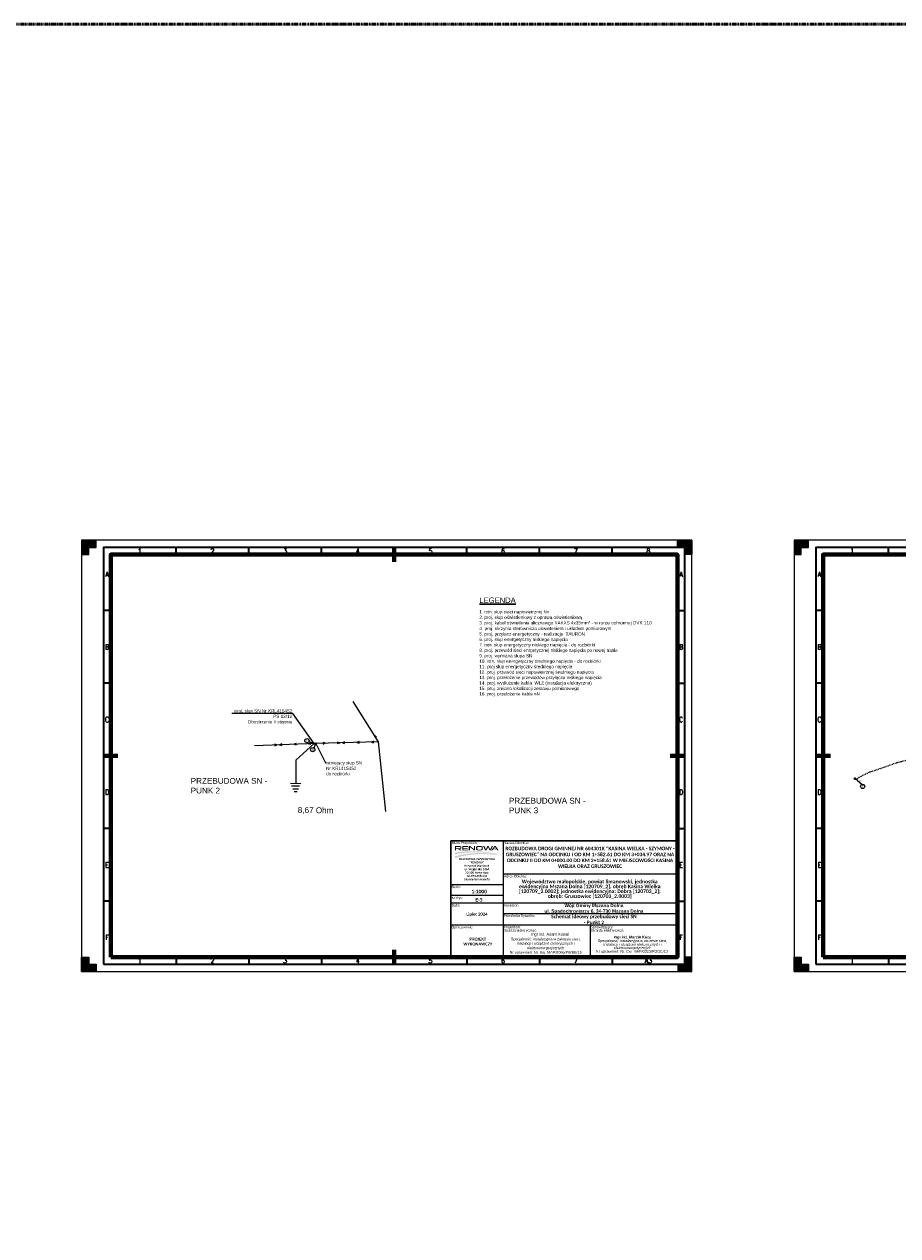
# Model space of a CAD drawing. Header units: metres. Extents: x 7168 to 12828, y 1523 to 3619.
# Tile 55 of 133: x 9549 to 10150, y 2357 to 3191. Entities that reach past the tile are written whole.
import ezdxf
from ezdxf import colors
from ezdxf.entities.mleader import LeaderData, LeaderLine
from ezdxf.enums import TextEntityAlignment as Align
from ezdxf.math import Vec2, Vec3

# ---------------------------------------------------------------- set-up
doc = ezdxf.new("R2010")
doc.units = ezdxf.units.M
for name, pattern in [('0.5_0.5', [1, 0.5, -0.5]), ('DASHDOT', [1, 0.5, -0.25, 0, -0.25]), ('DGN Style 2', [3.921133, 2.35268, -1.568453])]:
    doc.linetypes.add(name, pattern=pattern)
for name, color, linetype, lineweight in [('0_ramka', 7, 'Continuous', 0), ('5_urz bezp ruchu pionowa', 216, 'Continuous', 30), ('CP_FRAME', 217, 'Continuous', 70), ('CP_FRCENTR', 217, 'Continuous', 70), ('CP_FRMARK', 253, 'Continuous', 15), ('CP_FRREF', 251, 'Continuous', 35), ('CP_LINENORM', 251, 'Continuous', 25), ('CP_TEXTNORM', 53, 'Continuous', 25), ('Kabel nn oświetleniowy', 1, 'DGN Style 2', 13), ('KTJZ01', 98, 'Continuous', 0), ('Latarnia drogowa 1', 1, 'Continuous', 13), ('Opisy', 1, 'Continuous', 0), ('proj. słupy', 1, 'Continuous', 30), ('SUEP_B - Przewód elektroenergetyczny niskiego napięcia', 7, 'Continuous', 0), ('SUSM04_01_E', 250, 'Continuous', 0), ('SUTP_B - Przewód telekomunikacyjny napowietrzny', 7, 'Continuous', 0), ('słupy', 250, 'Continuous', 25), ('uziemniki', 250, 'Continuous', 25)]:
    doc.layers.add(name, color=color, linetype=linetype, lineweight=lineweight)
doc.layers.add('AL 4x25', color=250, linetype='Continuous')
doc.layers.add('atrybuty', color=5, linetype='Continuous')
doc.styles.add('courier', font='arial.ttf')
doc.styles.add('CP_TXT', font='ROMANS.SHX')
doc.styles.add('CP_TXTCON', font='ROMANS.SHX', dxfattribs={"width": 0.8})
doc.styles.add('Opis elektryczny', font='arial.ttf', dxfattribs={"height": 0.85})
doc.styles.get("Standard").update_dxf_attribs({"font": 'arial.ttf'})
doc.styles.add('Stytuacja', font='arial.ttf', dxfattribs={"height": 0.85})

# ---------------------------------------------------------------- blocks, each defined once
blk = doc.blocks.new('*U60')
at = {"layer": 'słupy'}
h = blk.add_hatch(color=7, dxfattribs=at)
edge = h.paths.add_edge_path()
edge.add_arc((0, 0), 2461, 0, 360)
edge = h.paths.add_edge_path(flags=16)
edge.add_arc((0, 0), 1478, 0, 360)
h = blk.add_hatch(color=7, dxfattribs=at)
h.set_gradient(color1=(255, 255, 255), tint=0.41, name='CYLINDER')
edge = h.paths.add_edge_path()
edge.add_arc((0, 0), 1478, 0, 360)
at = {"layer": 'proj. słupy'}
for radius in [2461, 1478]:
    blk.add_circle((0, 0), radius, dxfattribs=at)
at = {"layer": 'słupy'}
blk.add_circle((0, 0), 2461, dxfattribs=at)
blk = doc.blocks.new('*U61')
at = {"layer": 'słupy'}
h = blk.add_hatch(color=18, dxfattribs=at)
h.set_gradient(color1=(76, 0, 0), color2=(76, 0, 0))
h.paths.add_polyline_path([(-2461, 0, 0.98457552), (2461, 0)])
blk.add_line((-2461, 0), (2461, 0), dxfattribs=at)
blk.add_circle((0, 38), 2461, dxfattribs=at)
blk = doc.blocks.new('*U64')
at = {"layer": 'uziemniki', "color": 1}
for p, q in [((0, 0), (0, -7069)), ((-1783, -7935), (1783, -7935)), ((0, -7069), (0, -7935)), ((-1381, -8843), (1381, -8843)), ((-948, -9818), (948, -9818)), ((-516, -10793), (516, -10793))]:
    blk.add_line(p, q, dxfattribs=at)
at = {"layer": 'atrybuty', "color": 5, "flags": 2}
blk.add_attdef('PROJ.', text='', height=2000, dxfattribs=at).set_placement((-515, -15414), align=Align.BOTTOM_CENTER)
blk.add_attdef('R<', text='', height=2000, dxfattribs=at).set_placement((-653, -18174), align=Align.RIGHT)
at = {"layer": 'atrybuty', "color": 5, "flags": 4}
blk.add_attdef('R', (820, -18128), '', height=2000, dxfattribs=at)
blk = doc.blocks.new('CP_TEXTREFA3')
for p, q in [((-350, 282), (-350, 287)), ((-300, 282), (-300, 287)), ((-250, 282), (-250, 287)), ((-200, 287), (-200, 282)), ((-150, 282), (-150, 287)), ((-100, 282), (-100, 287)), ((-50, 282), (-50, 287)), ((-395, 243.5), (-400, 243.5)), ((-5, 243.5), (0, 243.5)), ((-395, 193.5), (-400, 193.5)), ((-5, 193.5), (0, 193.5)), ((-400, 143.5), (-395, 143.5)), ((-5, 143.5), (0, 143.5)), ((-395, 93.5), (-400, 93.5)), ((-5, 93.5), (0, 93.5)), ((-395, 43.5), (-400, 43.5)), ((-5, 43.5), (0, 43.5)), ((-350, 5), (-350, 0)), ((-300, 5), (-300, 0)), ((-250, 5), (-250, 0)), ((-200, 5), (-200, 0)), ((-150, 5), (-150, 0)), ((-100, 5), (-100, 0)), ((-50, 5), (-50, 0))]:
    blk.add_line(p, q)
for points in [[(-400, 0), (0, 0), (0, 287), (-400, 287)], [(-395, 5), (-5, 5), (-5, 282), (-395, 282)]]:
    blk.add_lwpolyline(points, close=True)
at = {"layer": 'CP_TEXTNORM', "linetype": 'ByBlock', "style": 'CP_TXTCON', "width": 0.8}
for s, p in [('1', (-375, 284.5)), ('2', (-325, 284.5)), ('3', (-275, 284.5)), ('4', (-225, 284.5)), ('5', (-175, 284.5)), ('6', (-125, 284.5)), ('7', (-75, 284.5)), ('8', (-25, 284.5)), ('A', (-397.5, 268.5)), ('A', (-2.5, 268.5)), ('B', (-397.5, 218.5)), ('B', (-2.5, 218.5)), ('C', (-2.5, 168.5)), ('D', (-397.5, 118.5)), ('D', (-2.5, 118.5)), ('E', (-397.5, 68.5)), ('E', (-2.5, 68.5)), ('F', (-397.5, 18.5)), ('F', (-2.5, 18.5)), ('1', (-375, 2.5)), ('2', (-325, 2.5)), ('3', (-275, 2.5)), ('4', (-225, 2.5)), ('5', (-175, 2.5)), ('6', (-125, 2.5)), ('7', (-75, 2.5)), ('A3', (-25, 2.5))]:
    blk.add_text(s, height=3.5, dxfattribs=at).set_placement(p, align=Align.MIDDLE)
at = {"layer": 'CP_TEXTNORM', "style": 'CP_TXT'}
blk.add_text('C', height=3.5, dxfattribs=at).set_placement((-397.5, 168.5), align=Align.MIDDLE)
blk = doc.blocks.new('2d_iso_5457_a3_zp5y')
at = {"layer": 'CP_FRMARK'}
for points in [[(10, 292), (10, 297), (0, 297), (0, 287), (5, 287), (5, 292)], [(415, 292), (415, 287), (420, 287), (420, 297), (410, 297), (410, 292)], [(5, 5), (5, 10), (0, 10), (0, 0), (10, 0), (10, 5)], [(415, 5), (410, 5), (410, 0), (415, 0), (420, 0), (420, 5), (420, 10), (415, 10)]]:
    blk.add_hatch(color=256, dxfattribs=at).paths.add_polyline_path(points)
blk.add_lwpolyline([(20, 10), (410, 10), (410, 287), (20, 287)], close=True)
at = {"layer": 'CP_FRCENTR'}
for p, q in [((215, 292), (215, 282)), ((15, 148.5), (25, 148.5)), ((415, 148.5), (405, 148.5)), ((215, 15), (215, 5))]:
    blk.add_line(p, q, dxfattribs=at)
at = {"layer": 'CP_FRMARK'}
for p, q in [((10, 297), (0, 297)), ((0, 297), (0, 287)), ((5, 292), (10, 292)), ((5, 287), (5, 292)), ((10, 292), (10, 297)), ((410, 292), (410, 297)), ((410, 297), (420, 297)), ((415, 292), (410, 292)), ((415, 287), (415, 292)), ((420, 297), (420, 287)), ((0, 287), (5, 287)), ((420, 287), (415, 287)), ((0, 0), (0, 10)), ((0, 10), (5, 10)), ((5, 10), (5, 5)), ((415, 10), (415, 5)), ((420, 10), (415, 10)), ((420, 0), (420, 10)), ((10, 0), (0, 0)), ((5, 5), (10, 5)), ((10, 5), (10, 0)), ((415, 5), (410, 5)), ((410, 0), (420, 0))]:
    blk.add_line(p, q, dxfattribs=at)
at = {"layer": 'CP_LINENORM', "linetype": 'Continuous'}
blk.add_lwpolyline([(0, 0), (420, 0), (420, 297), (0, 297)], close=True, dxfattribs=at)
at = {"layer": 'CP_FRREF'}
blk.add_blockref('CP_TEXTREFA3', (415, 5), dxfattribs=at)
blk = doc.blocks.new('LO15')
at = {"layer": 'Latarnia drogowa 1'}
blk.add_line((0, 0), (1.5, 0), dxfattribs=at)
blk.add_circle((2.050888, 0), 0.550888, dxfattribs=at)
at = {"layer": 'Latarnia drogowa 1', "extrusion": (0, 0, -1)}
blk.add_arc((-3.020929, 0), 0.820233, 325.416533, 34.583463, dxfattribs=at)
at = {"layer": 'Latarnia drogowa 1'}
blk.add_solid([(0.150415, 0.150412), (0.150415, -0.149588), (-0.149585, 0.150412), (-0.149585, -0.149588)], dxfattribs=at)
blk = doc.blocks.new('RENOWA_1')
at = {"linetype": 'Continuous', "lineweight": -2}
h = blk.add_hatch(color=7, dxfattribs=at)
edge = h.paths.add_edge_path()
edge.add_ellipse((0.068, 0.151), major_axis=(-0.0191, 0), ratio=0.735318, start_angle=180, end_angle=270)
edge.add_line((0.068, 0.165), (0.014, 0.165))
edge.add_line((0.014, 0.165), (-0.001, 0.165))
edge.add_line((-0.001, 0.165), (-0.001, 0.107))
edge.add_line((-0.001, 0.107), (0.014, 0.107))
edge.add_line((0.014, 0.107), (0.014, 0.126))
edge.add_line((0.014, 0.126), (0.04, 0.126))
edge.add_line((0.04, 0.126), (0.067, 0.107))
edge.add_line((0.067, 0.107), (0.089, 0.107))
edge.add_line((0.089, 0.107), (0.06, 0.126))
edge.add_line((0.06, 0.126), (0.065, 0.126))
edge.add_ellipse((0.065, 0.14), major_axis=(0.0215, 0), ratio=0.650164, start_angle=270, end_angle=360)
edge.add_line((0.087, 0.14), (0.087, 0.151))
h.paths.add_polyline_path([(0.071, 0.148), (0.071, 0.141, -0.414214), (0.065, 0.135), (0.014, 0.135), (0.014, 0.154), (0.065, 0.154, -0.414214)], flags=16)
h = blk.add_hatch(color=7, dxfattribs=at)
h.set_gradient(rotation=270, tint=1, name='INVHEMISPHERICAL')
h.paths.add_polyline_path([(0.486, 0.066), (0.581, 0.053), (0.581, 0.059), (0.556, 0.064, 0.087432), (0.018, 0.078), (-0.001, 0.075), (-0.001, 0.052), (0.012, 0.054, -0.082937)])
h = blk.add_hatch(color=7, dxfattribs=at)
h.set_gradient(rotation=270, tint=1, name='INVHEMISPHERICAL')
h.paths.add_polyline_path([(0.496, 0.048), (0.581, 0.039), (0.581, 0.047), (0.553, 0.051, 0.10443), (0.017, 0.031), (-0.001, 0.027), (-0.001, 0), (0, 0, -0.100635)])
for points in [[(0.099, 0.107), (0.099, 0.118), (0.099, 0.154), (0.099, 0.165), (0.176, 0.165), (0.176, 0.154), (0.115, 0.154), (0.115, 0.141), (0.174, 0.141), (0.174, 0.131), (0.115, 0.131), (0.115, 0.118), (0.176, 0.118), (0.176, 0.107)], [(0.188, 0.107), (0.188, 0.165), (0.203, 0.165), (0.205, 0.165), (0.26, 0.123), (0.26, 0.165), (0.275, 0.165), (0.275, 0.107), (0.26, 0.107), (0.26, 0.107), (0.203, 0.15), (0.203, 0.107)], [(0.431, 0.107), (0.414, 0.107), (0.385, 0.165), (0.403, 0.165), (0.423, 0.12), (0.445, 0.165), (0.461, 0.165), (0.483, 0.12), (0.503, 0.165), (0.521, 0.165), (0.492, 0.107), (0.475, 0.107), (0.453, 0.15)]]:
    blk.add_hatch(color=7, dxfattribs=at).paths.add_polyline_path(points)
h = blk.add_hatch(color=7, dxfattribs=at)
edge = h.paths.add_edge_path()
edge.add_ellipse((0.363, 0.152), major_axis=(0.0179, 0), ratio=0.715756, start_angle=0, end_angle=90)
edge.add_line((0.363, 0.165), (0.307, 0.165))
edge.add_ellipse((0.307, 0.152), major_axis=(-0.0179, 0), ratio=0.715756, start_angle=270, end_angle=360)
edge.add_line((0.289, 0.152), (0.289, 0.12))
edge.add_ellipse((0.307, 0.12), major_axis=(-0.0179, 0), ratio=0.715756, start_angle=0, end_angle=90)
edge.add_line((0.307, 0.107), (0.363, 0.107))
edge.add_ellipse((0.363, 0.12), major_axis=(0.0179, 0), ratio=0.715756, start_angle=270, end_angle=360)
edge.add_line((0.381, 0.12), (0.381, 0.152))
edge = h.paths.add_edge_path(flags=16)
edge.add_ellipse((0.359, 0.147), major_axis=(-0.00672, 0), ratio=0.945371, start_angle=180, end_angle=270, ccw=False)
edge.add_line((0.366, 0.147), (0.366, 0.125))
edge.add_ellipse((0.359, 0.125), major_axis=(-0.00672, 0), ratio=0.945371, start_angle=90, end_angle=180, ccw=False)
edge.add_line((0.359, 0.118), (0.311, 0.118))
edge.add_ellipse((0.311, 0.125), major_axis=(0.00672, 0), ratio=0.945371, start_angle=188.4872, end_angle=270, ccw=False)
edge.add_line((0.304, 0.124), (0.304, 0.148))
edge.add_ellipse((0.311, 0.147), major_axis=(0.00672, 0), ratio=0.945371, start_angle=90, end_angle=171.5128, ccw=False)
edge.add_line((0.311, 0.154), (0.359, 0.154))
h = blk.add_hatch(color=7, dxfattribs=at)
h.paths.add_polyline_path([(0.496, 0.107), (0.54, 0.165), (0.556, 0.165), (0.6, 0.107), (0.582, 0.107), (0.572, 0.12), (0.548, 0.12), (0.524, 0.12), (0.514, 0.107)])
h.paths.add_polyline_path([(0.53, 0.129), (0.548, 0.154), (0.566, 0.129), (0.548, 0.129)], flags=16)

msp = doc.modelspace()

# ---------------------------------------------------------------- hatches: boundary and pattern name
at = {"layer": 'SUSM04_01_E', "linetype": 'Continuous', "lineweight": 13}
h = msp.add_hatch(color=7, dxfattribs=at)
edge = h.paths.add_edge_path()
edge.add_arc((9749.323, 2695.982), 0.25, 0, 360)

# ---------------------------------------------------------------- linework, layer by layer
at = {"color": 1, "lineweight": 20}
for p, q in [((9744.554, 2697.343), (9748.076, 2695.934)), ((9748.09, 2692.841), (9749.318, 2695.99)), ((10125.009, 2667.667), (10122.022, 2670.329))]:
    msp.add_line(p, q, dxfattribs=at)
at = {"color": 6, "linetype": 'DASHDOT', "lineweight": 50}
msp.add_lwpolyline([(7167.922, 3191.04), (12827.852, 3191.04), (12827.852, 1523.068), (7167.922, 1523.068)], close=True, dxfattribs=at)
at = {"color": 1, "lineweight": 20}
for centre in [(9743.187, 2697.832), (9747.207, 2691.688), (10125.633, 2666.356)]:
    msp.add_circle(centre, 1.452, dxfattribs=at)
at = {"layer": '0_ramka', "color": 7, "linetype": 'Continuous', "lineweight": 0}
for p, q in [((9878.15, 2628.908), (9878.15, 2554.908)), ((9998.15, 2605.933), (9878.15, 2605.933)), ((9878.15, 2598.532), (9842.15, 2598.532)), ((9878.15, 2591.199), (9842.15, 2591.199)), ((9998.15, 2586.02), (9842.15, 2586.021)), ((9998.15, 2578.688), (9878.15, 2578.688)), ((9998.15, 2570.908), (9842.15, 2570.909)), ((9938.15, 2570.908), (9938.15, 2548.908)), ((9878.15, 2554.908), (9878.15, 2548.908))]:
    msp.add_line(p, q, dxfattribs=at)
at = {"layer": '0_ramka', "color": 7, "linetype": 'Continuous', "lineweight": 30, "flags": 128}
msp.add_lwpolyline([(9842.15, 2628.908), (9998.15, 2628.908), (9998.15, 2548.908), (9842.15, 2548.908), (9842.15, 2628.908)], close=True, dxfattribs=at)
at = {"layer": '5_urz bezp ruchu pionowa', "color": 1, "linetype": 'Continuous', "lineweight": 13}
msp.add_line((9748.076, 2695.934), (9735.63, 2684.397), dxfattribs=at)
at = {"layer": 'Kabel nn oświetleniowy', "linetype": '0.5_0.5'}
msp.add_lwpolyline([(10121.972, 2670.383), (10121.969, 2671.556), (10122.55, 2672.321), (10123.267, 2672.824), (10124.611, 2673.473), (10127.761, 2674.996), (10130.018, 2676.087), (10130.51, 2676.325), (10133.364, 2677.26), (10137.47, 2678.63), (10148.858, 2682.648), (10149.649, 2682.921), (10152.103, 2683.507), (10160.393, 2685.698), (10159.986, 2687.535)], dxfattribs=at)
at = {"layer": 'KTJZ01', "color": 250, "linetype": 'Continuous', "lineweight": 13}
msp.add_line((9754.313, 2695.182), (9755.373, 2696.243), dxfattribs=at)
at = {"layer": 'SUEP_B - Przewód elektroenergetyczny niskiego napięcia', "color": 1, "linetype": 'Continuous', "lineweight": 13}
for p, q in [((9792.563, 2697.012), (9775.033, 2724.822)), ((9749.323, 2695.982), (9707.213, 2694.362)), ((9722.593, 2694.954), (9721.074, 2695.396)), ((9721.113, 2694.396), (9722.593, 2694.954)), ((9725.821, 2695.578), (9724.341, 2695.021)), ((9724.341, 2695.021), (9725.859, 2694.579)), ((9735.814, 2695.963), (9734.334, 2695.405)), ((9734.334, 2695.405), (9735.852, 2694.963)), ((9745.806, 2696.347), (9744.326, 2695.79)), ((9744.326, 2695.79), (9745.845, 2695.348)), ((9792.563, 2697.012), (9749.323, 2695.982)), ((9755.823, 2696.137), (9754.312, 2696.601)), ((9754.336, 2695.601), (9755.823, 2696.137)), ((9765.82, 2696.375), (9764.309, 2696.839)), ((9764.333, 2695.839), (9765.82, 2696.375)), ((9769.058, 2696.952), (9767.57, 2696.417)), ((9767.57, 2696.417), (9769.081, 2695.953)), ((9779.055, 2697.19), (9777.567, 2696.655)), ((9777.567, 2696.655), (9779.078, 2696.191)), ((9789.052, 2697.429), (9787.564, 2696.893)), ((9787.564, 2696.893), (9789.076, 2696.429)), ((9791.119, 2700.24), (9789.897, 2701.242)), ((9789.897, 2701.242), (9790.273, 2699.706))]:
    msp.add_line(p, q, dxfattribs=at)
at = {"layer": 'SUTP_B - Przewód telekomunikacyjny napowietrzny', "color": 40, "linetype": 'Continuous', "lineweight": 13, "true_color": 0xffbe00}
for p, q in [((9792.563, 2697.012), (9775.033, 2724.822)), ((9797.523, 2649.222), (9792.563, 2697.012))]:
    msp.add_line(p, q, dxfattribs=at)

# ---------------------------------------------------------------- block references
at = {"color": 7, "linetype": 'Continuous', "lineweight": 0, "ltscale": 1000, "xscale": 50.00000000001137, "yscale": 50.00000000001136, "zscale": 50.00000000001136}
msp.add_blockref('RENOWA_1', (9845.19, 2617.037), dxfattribs=at)
at = {"layer": 'AL 4x25', "xscale": 0.000125, "yscale": 0.000125, "zscale": 0.000125}
msp.add_blockref('*U60', (9748.076, 2695.934), dxfattribs=at)
at = {"layer": 'AL 4x25', "xscale": 0.000125, "yscale": 0.000125, "zscale": 0.000125, "rotation": 268.157268}
msp.add_blockref('*U61', (9749.318, 2695.987), dxfattribs=at)
at = {"layer": 'AL 4x25'}
ref = msp.add_blockref('*U64', (9735.63, 2684.397), dxfattribs=dict(at, xscale=0.002, yscale=0.002, zscale=0.002, rotation=359.3916215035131))
ref.add_attrib('R', '8,67 Ohm', (9736.885, 2648.126), dxfattribs={"layer": 'atrybuty', "color": 5, "height": 4, "rotation": 359.391622, "flags": 4})
at = {"layer": 'CP_FRAME'}
for p in [(9588.15, 2538.908), (10078.383, 2538.908)]:
    msp.add_blockref('2d_iso_5457_a3_zp5y', p, dxfattribs=at)
at = {"layer": 'Latarnia drogowa 1', "rotation": 142.523858}
msp.add_blockref('LO15', (10121.972, 2670.383), dxfattribs=at)

# ---------------------------------------------------------------- texts
at = {"lineweight": 30, "ltscale": 100, "insert": (9861.852, 2796.419), "char_height": 1.5, "width": 116.91458, "attachment_point": 1}
msp.add_mtext('{\\H2.5x;\\LLEGENDA \\P\\pt0;\\Ftxt|c238;\\H0.4x;\\P\\fArial|b0|i0|c238|p34;\\H1.4999x;\\l1. istn. słup sieci napowietrznej Nn\\H1.0001x; \\P\\H0.9999x;2. proj. słup oświetleniowy z oprawą oświetleniową\\P3. proj. kabel oświetlenia ulicznewgo YAKXS 4x35\\H1.0256x;mm² - w rurze ochronnej DVK 110\\P4. \\H0.97498x;\\C0;proj. skrzynia sterownicza oświeteniem i układem pomiarowym\\P5. proj. przyłacz energetyczny - realizacja  TAURON\\P6. proj. słup energetyczny niskiego napięcia\\P7. istn. słup energetyczny niskiego napięcia - do rozbiórki\\P8. proj. przewód sieci enrgetycznej niskiego napięcia po nowej trasie\\P9. proj. wymiana słupa SN\\P10. istn. słup energetyczny średniego napięcia - do rozbiórki\\P11. proj słup energetyczny średniego napięcia\\P12. proj. przewód sieci napowietrznej średniego napięcia\\P13. proj. przełożenie przewodów przyłącza niskiego napięcia\\P14. proj. wydłużenie kabla  WLZ (instalacja elektryczna)\\P15. proj. zmiana lokalizacji zestawu pomiarowego\\P16. proj. przełożenie kabla nN}', dxfattribs=at)
at = {"color": 1, "lineweight": 20, "char_height": 1.5, "width": 1.10785, "attachment_point": 1}
for s, insert in [('\\H1x;\\W0.75;11', (9742.633, 2698.615)), ('\\H1x;\\W0.75;10', (9746.653, 2692.471)), ('\\H1x;\\W0.75;2', (10125.08, 2667.139))]:
    msp.add_mtext(s, dxfattribs=dict(at, insert=insert))
at = {"color": 7, "lineweight": 13, "rotation": 359.99974, "style": 'courier'}
for s, insert, char_height, width, attachment_point in [('\\fCalibri|b0|i0|c238238|p39;Biuro Projektów:', (9842.75, 2628.443), 1.71093, 40.89129, 1), ('\\P\\P\\fCalibri|b1|i0|c238238|p39;\\H0.6x;PRACOWNIA INŻYNIERYJNA "RENOWA"\\PKrzysztof Waniczek\\Pul. Węgierska 146A\\P33-300 Nowy Sącz\\Ptel.693-468-132\\Pbiuro@renowa.info', (9860.15, 2624.745), 2.31147, 30.4546, 2)]:
    msp.add_mtext(s, dxfattribs=dict(at, insert=insert, char_height=char_height, width=width, attachment_point=attachment_point))
at = {"color": 7, "lineweight": 13, "insert": (9877.366, 2565.619), "char_height": 2, "width": 60, "attachment_point": 1, "style": 'courier'}
msp.add_mtext('\\pi18.623;{\\fArial Narrow|b0|i0|c238|p34;  mgr inż. Adam Kowal\\P\\pi6.1846;\\fArial|b0|i0|c238|p34;\\H0.9167x;\\C256;Specjalność: instalacyjna w zakresie sieci,\\P\\pi10.243;instalacji i urządzeń elektrycznych i \\P\\pi17.321;elektroenergetycznych\\P\\pi5.3804;Nr uprawnień: Nr. Ew. MAP/0066/PWBE/15\\P}', dxfattribs=at)
at = {"color": 7, "lineweight": 13, "insert": (9942.191, 2563.536), "char_height": 2, "width": 49.77348, "attachment_point": 1, "line_spacing_factor": 0.8, "style": 'courier'}
msp.add_mtext('\\pi12.201;{\\fArial|b1|i0|c238|p34;\\H0.9167x;\\C256;mgr inż. Marcin Koza\\P\\pi1.0713;\\fArial|b0|i0|c238|p34;Specjalność: instalacyjna w zakresie sieci,\\P\\pi5.1295;instalacji i urządzeń elektrycznych i \\P\\pi12.207;elektroenergetycznych\\P\\pi0;Nr uprawnień: Nr. Ew. MAP/0323/POOE/13}', dxfattribs=at)
at = {"layer": '0_ramka', "color": 7, "lineweight": 0, "rotation": 359.999778}
for s, insert, char_height, width, attachment_point, style in [('\\fCalibri|b0|i0|c238238|p39;Nazwa Obiektu:', (9878.75, 2628.43), 1.71093, 40.89129, 1, 'courier'), ('\\pt0.0782141;\\fCalibri|b1|i0|c238238|p39;ROZBUDOWA DROGI GMINNEJ NR 604301K "KASINA WIELKA - SZYMONY - GRUSZOWIEC" NA ODCINKU I OD KM 1+582.61 DO KM 3+034.97 ORAZ NA ODCINKU II OD KM 0+000.00 DO KM 2+158.61 W MIEJSCOWOŚCI KASINA WIELKA ORAZ GRUSZOWIEC', (9937.974, 2617.523), 2.44419, 117.97047, 5, 'Stytuacja'), ('\\fCalibri|b0|i0|c238238|p39;Adres Obiektu:', (9878.75, 2605.455), 1.71093, 40.89129, 1, 'courier'), ('\\fCalibri|b0|i0|c238238|p39;Skala:', (9842.75, 2598.054), 1.71093, 40.89129, 1, 'courier'), ('{\\fCalibri|b1|i0|c158|p39;1:1000}', (9861.762, 2594.008), 2.44419, 19.44312, 5, 'courier'), ('\\fCalibri|b0|i0|c238238|p39;Nr Rys:', (9842.75, 2590.596), 1.71093, 40.89129, 1, 'courier'), ('\\fCalibri|b0|i0|c238238|p39;Data:', (9842.75, 2585.413), 1.71093, 40.89129, 1, 'courier'), ('{\\fCalibri|b1|i0|c158|p39;E-5}', (9861.639, 2588.328), 2.44419, 12.10744, 5, 'Stytuacja'), ('\\fCalibri|b0|i0|c238238|p39;Inwestor:', (9878.75, 2585.421), 1.71093, 40.89129, 1, 'courier'), ('\\P\\fArial|b1|i0|c238238|p39;Wójt Gminy Mszana Dolna\\Pul. Spadochroniarzy 6, 34-730 Mszana Dolna', (9940.711, 2584.073), 2.32198, 91.84384, 5, 'Stytuacja'), ('\\fCalibri|b1|i0|c238238|p39;Lipiec 2024', (9860.15, 2578.225), 2.03682, 32.8438, 5, 'Stytuacja'), ('\\fCalibri|b0|i0|c238238|p39;Przedmiot Rysunku:', (9878.75, 2578.21), 1.71093, 40.89129, 1, 'courier'), ('\\pt0.035441;{\\fCalibri|b1|i0|c238|p39;Schemat ideowy przebudowy sieci SN\\P- Punkt 2}', (9940.711, 2574.798), 2.44419, 96.67773, 5, 'courier'), ('\\fCalibri|b0|i0|c238238|p39;Opracowanie', (9842.75, 2570.344), 1.71093, 40.89129, 1, 'courier'), ('{\\fCalibri|b1|i0|c158|p39;PROJEKT\\PWYKONAWCZY}', (9860.791, 2559.574), 2.03682, 32.8438, 5, 'Stytuacja')]:
    msp.add_mtext(s, dxfattribs=dict(at, insert=insert, char_height=char_height, width=width, attachment_point=attachment_point, style=style))
at = {"layer": '0_ramka', "color": 7, "lineweight": 0, "rotation": 359.999778, "line_spacing_factor": 0.8, "style": 'courier'}
for s, insert, char_height, width, attachment_point in [('\\fCalibri|b1|i0|c238238|p39;Województwo małopolskie, powiat limanowski, jednostka ewidencyjna Mszana Dolna [120709_2], obręb Kasina Wielka [120709_2.0002]; jednostka ewidencyjna: Dobra [120703_2]; obręb: Gruszowiec [120703_2.0003]', (9937.801, 2595.571), 2.5, 107.07528, 5), ('{\\fCalibri|b0|i0|c158|p39;Projektant\\P(branża elektryczna):}', (9878.75, 2570.431), 1.71093, 40.89129, 1), ('{\\fCalibri|b0|i0|c158|p39;Sprawdzający\\P(branża elektryczna):}', (9938.75, 2570.43), 1.71093, 40.89129, 1)]:
    msp.add_mtext(s, dxfattribs=dict(at, insert=insert, char_height=char_height, width=width, attachment_point=attachment_point))
at = {"layer": '5_urz bezp ruchu pionowa', "color": 7, "linetype": 'Continuous', "lineweight": 13, "char_height": 4, "width": 68.5076, "attachment_point": 1}
for s, insert in [('PRZEBUDOWA SN - PUNK 2', (9663.22, 2672.191)), ('PRZEBUDOWA SN - PUNK 3', (9882.183, 2658.527))]:
    msp.add_mtext(s, dxfattribs=dict(at, insert=insert))
at = {"layer": 'Opisy', "style": 'Opis elektryczny'}
msp.add_text('L-22', height=0.85, rotation=29.645072, dxfattribs=at).set_placement((10122.89, 2668.843))

# ---------------------------------------------------------------- leaders
at = {"layer": '5_urz bezp ruchu pionowa', "color": 6, "linetype": 'Continuous', "lineweight": 13}
ml = msp.add_multileader_mtext('Standard', dxfattribs=at)
ml.set_content('proj. słup SN Nr KRL415452\\PPS 12/12\\PObostrzenie II stopnia', color=6)
ml.set_leader_properties()
ml.build(insert=Vec2(0, 0))
ml.multileader.update_dxf_attribs({"text_right_attachment_type": 6, "dogleg_length": 0.36, "arrow_head_size": 0.18})
ctx = ml.context
ctx.base_point, ctx.char_height, ctx.arrow_head_size, ctx.landing_gap_size, ctx.plane_origin = Vec3(9693.613, 2718.017), 2.2498, 0.18, 0.09, Vec3(9700.373, 2731.325)
ctx.right_attachment, ctx.text_align_type = 6, 2
notes = []
notes.append((ctx, [(0, (1, 1, 0), (9733.437, 2716.561), (-1, 0), 0.36, [(0, [(9748.076, 2695.934)], 0, [])])]))
ctx.mtext.insert, ctx.mtext.width, ctx.mtext.alignment, ctx.mtext.flow_direction = Vec3(9732.987, 2719.474), 42.39301, 3, 5
ml = msp.add_multileader_mtext('Standard', dxfattribs=at)
ml.set_content('istniejący słup SN \\PNr KRL415452\\Pdo rozbiórki', color=6)
ml.set_leader_properties()
ml.build(insert=Vec2(0, 0))
ml.multileader.update_dxf_attribs({"text_right_attachment_type": 6, "dogleg_length": 0.36, "arrow_head_size": 0.18})
ctx = ml.context
ctx.base_point, ctx.char_height, ctx.arrow_head_size, ctx.landing_gap_size, ctx.plane_origin = Vec3(9756.302, 2682.577), 2.2498, 0.18, 0.09, Vec3(9749.318, 2695.99)
ctx.right_attachment = 6
notes.append((ctx, [(0, (1, 1, 0), (9755.942, 2682.577), (1, 0), 0.36, [(0, [(9749.318, 2695.99)], 0, [])])]))
ctx.mtext.insert, ctx.mtext.flow_direction = Vec3(9756.392, 2683.739), 5
for ctx, leaders in notes:
    for number, flags, end, landing, length, lines in leaders:
        leader = LeaderData()
        leader.index, (leader.has_last_leader_line, leader.has_dogleg_vector, leader.attachment_direction) = number, flags
        leader.last_leader_point, leader.dogleg_vector, leader.dogleg_length = Vec3(end), Vec3(landing), length
        for number, points, colour, breaks in lines:
            line = LeaderLine()
            line.index, line.vertices, line.color, line.breaks = number, Vec3.list(points), colors.encode_raw_color(colour), breaks
            leader.lines.append(line)
        ctx.leaders.append(leader)

doc.saveas('drawing.dxf')
